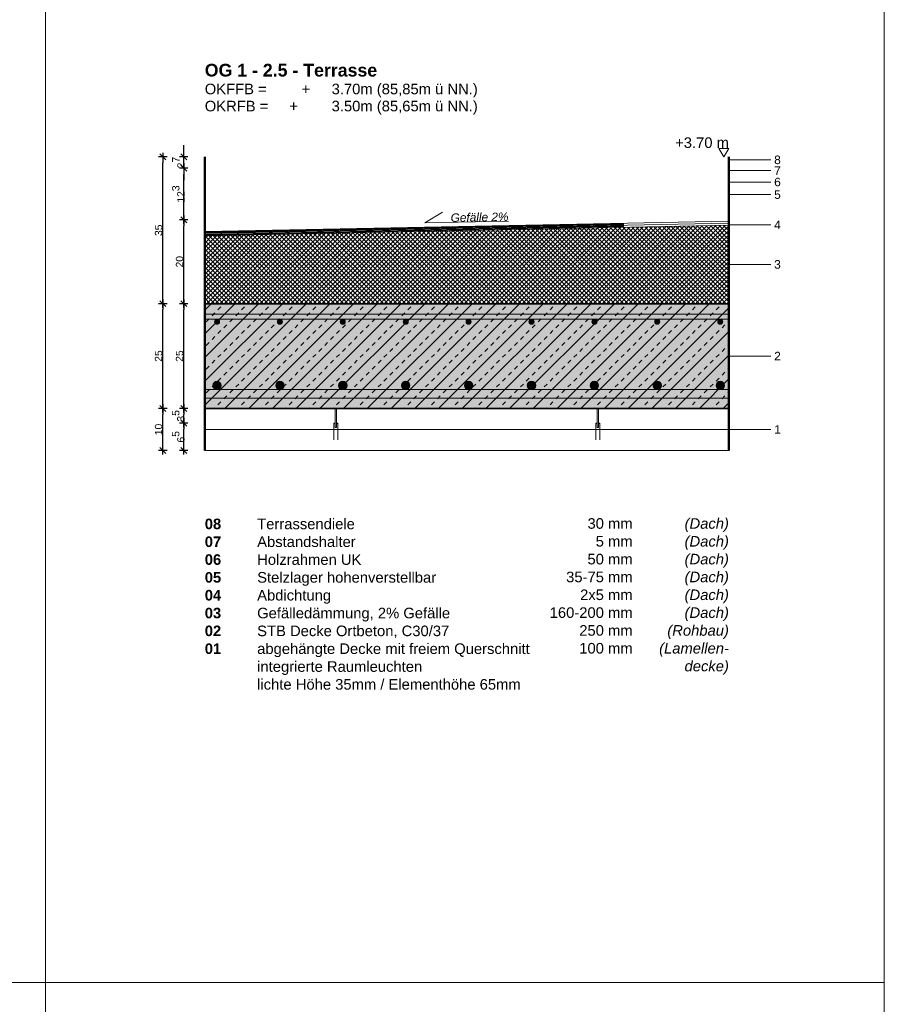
# Model space of a CAD drawing. Header units: metres. Extents: x 0.9 to 30.1, y -10.7 to 8.6.
# Tile 196 of 256: x 13.9 to 16, y -0.7 to 1.7. Entities that reach past the tile are written whole.
import ezdxf

# ---------------------------------------------------------------- set-up
doc = ezdxf.new("R2010")
doc.units = ezdxf.units.M
doc.header["$PDMODE"] = 1
doc.header["$PDSIZE"] = -2
doc.linetypes.add('Dash Style-37', pattern=[2.25, 1, -1.25])
doc.layers.add('Bemaßung', color=7, linetype='Continuous', lineweight=9)
doc.layers.add('Keine', color=7, linetype='Continuous', lineweight=9)
doc.styles.add('Arial', font='arial.ttf')
doc.styles.add('Arial (bold)', font='arialbd.ttf')
doc.styles.add('Arial (italic)', font='ariali.ttf')
doc.dimstyles.new('boris100', dxfattribs={"dimtxt": 17.652669, "dimasz": 0.001414, "dimexe": 0.001, "dimexo": 0.01, "dimgap": 0.0001, "dimtad": 1, "dimdec": 4, "dimtxsty": 'Arial', "dimblk": 'VW_SLASH', "dimblk1": 'VW_SLASH', "dimblk2": 'VW_SLASH', "dimcen": 0, "dimdle": 0.001, "dimadec": 3, "dimazin": 0, "dimtfac": 0.8, "dimtdec": 4, "dimtix": 1, "dimtmove": 0, "dimatfit": 0, "dimldrblk": 'VW_FILLEDARROW', "dimfxl": 0.001, "dimfxlon": 1, "dimfrac": 2, "dimtolj": 1, "dimarcsym": 0})

# ---------------------------------------------------------------- blocks, each defined once
blk = doc.blocks.new('VW_SLASH')
at = {"color": 0, "linetype": 'ByBlock', "lineweight": -2, "transparency": 16777216}
blk.add_line((0.71, 0), (-1, 0), dxfattribs=at)
at = {"color": 0, "linetype": 'Continuous', "lineweight": 20, "transparency": 16777216, "flags": 128}
blk.add_lwpolyline([(0.5, 0.5), (-0.5, -0.5)], dxfattribs=at)
blk = doc.blocks.new('*D85')
at = {"layer": 'Bemaßung', "color": 0, "lineweight": -2}
for p, q in [((14.3294, 1.383), (14.3294, 1.3972)), ((14.3394, 1.3689), (14.3194, 1.3689)), ((14.3294, 1.3419), (14.3294, 1.3689)), ((14.3394, 1.3419), (14.3194, 1.3419)), ((14.3294, 1.3278), (14.3294, 1.3136))]:
    blk.add_line(p, q, dxfattribs=at)
at = {"layer": 'Defpoints', "color": 0}
for p in [(14.3294, 1.3689), (14.3794, 1.3689), (14.3794, 1.3419)]:
    blk.add_point(p, dxfattribs=at)
at = {"layer": 'Bemaßung', "color": 0, "lineweight": -2, "xscale": 0.014138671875, "yscale": 0.014138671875, "zscale": 0.014138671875}
for p, rotation in [((14.3294, 1.3689), 270), ((14.3294, 1.3419), 90)]:
    blk.add_blockref('VW_SLASH', p, dxfattribs=dict(at, rotation=rotation))
at = {"layer": 'Bemaßung', "color": 0, "insert": (14.3167, 1.3554), "char_height": 0.017653, "attachment_point": 5, "rotation": 90, "style": 'Arial'}
blk.add_mtext('\\A1;2\\S7^ ;', dxfattribs=at)
blk = doc.blocks.new('VW_FILLEDARROW')
at = {"linetype": 'Continuous', "lineweight": 5, "true_color": 0xb9b9b9, "transparency": 16777216}
h = blk.add_hatch(dxfattribs=at)
h.set_pattern_fill('Dämm', color=9, style=0, pattern_type=2)
h.set_pattern_definition([(-45, (0, 0), (0.00053033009, 0.00053033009), []), (-135, (0, 0), (0.00053033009, -0.00053033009), [])])
h.paths.add_polyline_path([(-2.25, 0.6), (0, 0), (-2.25, -0.6)])
at = {"color": 0, "linetype": 'Continuous', "lineweight": 5, "transparency": 16777216, "flags": 128}
blk.add_lwpolyline([(-2.25, 0.6), (0, 0), (-2.25, -0.6)], close=True, dxfattribs=at)
blk = doc.blocks.new('*D86')
at = {"layer": 'Bemaßung', "color": 0, "lineweight": -2}
for p, q in [((14.3394, 1.3419), (14.3194, 1.3419)), ((14.3294, 1.233), (14.3294, 1.3278)), ((14.3394, 1.2189), (14.3194, 1.2189))]:
    blk.add_line(p, q, dxfattribs=at)
at = {"layer": 'Defpoints', "color": 0}
for p in [(14.3294, 1.3419), (14.3794, 1.3419), (14.3794, 1.2189)]:
    blk.add_point(p, dxfattribs=at)
at = {"layer": 'Bemaßung', "color": 0, "lineweight": -2, "xscale": 0.014138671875, "yscale": 0.014138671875, "zscale": 0.014138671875}
for p, rotation in [((14.3294, 1.3419), 90), ((14.3294, 1.2189), 270)]:
    blk.add_blockref('VW_SLASH', p, dxfattribs=dict(at, rotation=rotation))
at = {"layer": 'Bemaßung', "color": 0, "insert": (14.3164, 1.2804), "char_height": 0.017653, "attachment_point": 5, "rotation": 90, "style": 'Arial'}
blk.add_mtext('\\A1;12\\S3^ ;', dxfattribs=at)
blk = doc.blocks.new('*D87')
at = {"layer": 'Bemaßung', "color": 0, "lineweight": -2}
for p, q in [((14.3394, 1.2189), (14.3194, 1.2189)), ((14.3294, 1.033), (14.3294, 1.2048)), ((14.3394, 1.0189), (14.3194, 1.0189))]:
    blk.add_line(p, q, dxfattribs=at)
at = {"layer": 'Defpoints', "color": 0}
for p in [(14.3294, 1.2189), (14.3794, 1.2189), (14.3794, 1.0189)]:
    blk.add_point(p, dxfattribs=at)
at = {"layer": 'Bemaßung', "color": 0, "lineweight": -2, "xscale": 0.014138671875, "yscale": 0.014138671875, "zscale": 0.014138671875}
for p, rotation in [((14.3294, 1.2189), 90), ((14.3294, 1.0189), 270)]:
    blk.add_blockref('VW_SLASH', p, dxfattribs=dict(at, rotation=rotation))
at = {"layer": 'Bemaßung', "color": 0, "insert": (14.3194, 1.1189), "char_height": 0.01765, "attachment_point": 5, "rotation": 90, "style": 'Arial'}
blk.add_mtext('\\A1;20', dxfattribs=at)
blk = doc.blocks.new('*D88')
at = {"layer": 'Bemaßung', "color": 0, "lineweight": -2}
for p, q in [((14.3394, 1.0189), (14.3194, 1.0189)), ((14.3294, 0.783), (14.3294, 1.0048)), ((14.3394, 0.7689), (14.3194, 0.7689))]:
    blk.add_line(p, q, dxfattribs=at)
at = {"layer": 'Defpoints', "color": 0}
for p in [(14.3294, 1.0189), (14.3794, 1.0189), (14.3794, 0.7689)]:
    blk.add_point(p, dxfattribs=at)
at = {"layer": 'Bemaßung', "color": 0, "lineweight": -2, "xscale": 0.014138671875, "yscale": 0.014138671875, "zscale": 0.014138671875}
for p, rotation in [((14.3294, 1.0189), 90), ((14.3294, 0.7689), 270)]:
    blk.add_blockref('VW_SLASH', p, dxfattribs=dict(at, rotation=rotation))
at = {"layer": 'Bemaßung', "color": 0, "insert": (14.3194, 0.8939), "char_height": 0.01765, "attachment_point": 5, "rotation": 90, "style": 'Arial'}
blk.add_mtext('\\A1;25', dxfattribs=at)
blk = doc.blocks.new('*D89')
at = {"layer": 'Bemaßung', "color": 0, "lineweight": -2}
for p, q in [((14.3394, 0.7689), (14.3194, 0.7689)), ((14.3294, 0.748), (14.3294, 0.7548)), ((14.3394, 0.7339), (14.3194, 0.7339))]:
    blk.add_line(p, q, dxfattribs=at)
at = {"layer": 'Defpoints', "color": 0}
for p in [(14.3294, 0.7689), (14.3794, 0.7689), (14.6869, 0.7339)]:
    blk.add_point(p, dxfattribs=at)
at = {"layer": 'Bemaßung', "color": 0, "lineweight": -2, "xscale": 0.014138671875, "yscale": 0.014138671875, "zscale": 0.014138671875}
for p, rotation in [((14.3294, 0.7689), 90), ((14.3294, 0.7339), 270)]:
    blk.add_blockref('VW_SLASH', p, dxfattribs=dict(at, rotation=rotation))
at = {"layer": 'Bemaßung', "color": 0, "insert": (14.3164, 0.7514), "char_height": 0.017653, "attachment_point": 5, "rotation": 90, "style": 'Arial'}
blk.add_mtext('\\A1;3\\S5^ ;', dxfattribs=at)
blk = doc.blocks.new('*D90')
at = {"layer": 'Bemaßung', "color": 0, "lineweight": -2}
for p, q in [((14.3394, 0.7339), (14.3194, 0.7339)), ((14.3294, 0.683), (14.3294, 0.7198)), ((14.3394, 0.6689), (14.3194, 0.6689))]:
    blk.add_line(p, q, dxfattribs=at)
at = {"layer": 'Defpoints', "color": 0}
for p in [(14.3294, 0.7339), (14.6869, 0.7339), (14.3794, 0.6689)]:
    blk.add_point(p, dxfattribs=at)
at = {"layer": 'Bemaßung', "color": 0, "lineweight": -2, "xscale": 0.014138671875, "yscale": 0.014138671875, "zscale": 0.014138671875}
for p, rotation in [((14.3294, 0.7339), 90), ((14.3294, 0.6689), 270)]:
    blk.add_blockref('VW_SLASH', p, dxfattribs=dict(at, rotation=rotation))
at = {"layer": 'Bemaßung', "color": 0, "insert": (14.3164, 0.7014), "char_height": 0.017653, "attachment_point": 5, "rotation": 90, "style": 'Arial'}
blk.add_mtext('\\A1;6\\S5^ ;', dxfattribs=at)
blk = doc.blocks.new('*D151')
at = {"layer": 'Bemaßung', "color": 0, "lineweight": -2}
for p, q in [((14.2894, 1.3689), (14.2694, 1.3689)), ((14.2794, 1.033), (14.2794, 1.3548)), ((14.2894, 1.0189), (14.2694, 1.0189))]:
    blk.add_line(p, q, dxfattribs=at)
at = {"layer": 'Defpoints', "color": 0}
for p in [(14.2794, 1.3689), (14.3794, 1.3689), (14.3794, 1.0189)]:
    blk.add_point(p, dxfattribs=at)
at = {"layer": 'Bemaßung', "color": 0, "lineweight": -2, "xscale": 0.014138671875, "yscale": 0.014138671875, "zscale": 0.014138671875}
for p, rotation in [((14.2794, 1.3689), 90), ((14.2794, 1.0189), 270)]:
    blk.add_blockref('VW_SLASH', p, dxfattribs=dict(at, rotation=rotation))
at = {"layer": 'Bemaßung', "color": 0, "insert": (14.2694, 1.1939), "char_height": 0.01765, "attachment_point": 5, "rotation": 90, "style": 'Arial'}
blk.add_mtext('\\A1;35', dxfattribs=at)
blk = doc.blocks.new('*D152')
at = {"layer": 'Bemaßung', "color": 0, "lineweight": -2}
for p, q in [((14.2894, 1.0189), (14.2694, 1.0189)), ((14.2794, 0.783), (14.2794, 1.0048)), ((14.2894, 0.7689), (14.2694, 0.7689))]:
    blk.add_line(p, q, dxfattribs=at)
at = {"layer": 'Defpoints', "color": 0}
for p in [(14.2794, 1.0189), (14.3794, 1.0189), (14.3794, 0.7689)]:
    blk.add_point(p, dxfattribs=at)
at = {"layer": 'Bemaßung', "color": 0, "lineweight": -2, "xscale": 0.014138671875, "yscale": 0.014138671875, "zscale": 0.014138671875}
for p, rotation in [((14.2794, 1.0189), 90), ((14.2794, 0.7689), 270)]:
    blk.add_blockref('VW_SLASH', p, dxfattribs=dict(at, rotation=rotation))
at = {"layer": 'Bemaßung', "color": 0, "insert": (14.2694, 0.8939), "char_height": 0.01765, "attachment_point": 5, "rotation": 90, "style": 'Arial'}
blk.add_mtext('\\A1;25', dxfattribs=at)
blk = doc.blocks.new('*D153')
at = {"layer": 'Bemaßung', "color": 0, "lineweight": -2}
for p, q in [((14.2894, 0.7689), (14.2694, 0.7689)), ((14.2794, 0.683), (14.2794, 0.7548)), ((14.2894, 0.6689), (14.2694, 0.6689))]:
    blk.add_line(p, q, dxfattribs=at)
at = {"layer": 'Defpoints', "color": 0}
for p in [(14.2794, 0.7689), (14.3794, 0.7689), (14.3794, 0.6689)]:
    blk.add_point(p, dxfattribs=at)
at = {"layer": 'Bemaßung', "color": 0, "lineweight": -2, "xscale": 0.014138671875, "yscale": 0.014138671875, "zscale": 0.014138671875}
for p, rotation in [((14.2794, 0.7689), 90), ((14.2794, 0.6689), 270)]:
    blk.add_blockref('VW_SLASH', p, dxfattribs=dict(at, rotation=rotation))
at = {"layer": 'Bemaßung', "color": 0, "insert": (14.2694, 0.7189), "char_height": 0.01765, "attachment_point": 5, "rotation": 90, "style": 'Arial'}
blk.add_mtext('\\A1;10', dxfattribs=at)

msp = doc.modelspace()

# ---------------------------------------------------------------- hatches: boundary and pattern name
at = {"layer": 'Keine', "linetype": 'Continuous', "lineweight": 0, "true_color": 0xdddddd, "transparency": 33554687}
for points in [[(14.3794, 0.99391), (14.3794, 0.98191), (15.6294, 0.98191), (15.6294, 0.99391)], [(14.3794, 0.81391), (14.3794, 0.79391), (15.6294, 0.79391), (15.6294, 0.81391)]]:
    msp.add_hatch(color=254, dxfattribs=at).paths.add_polyline_path(points)
h = msp.add_hatch(color=254, dxfattribs=at)
edge = h.paths.add_edge_path()
edge.add_arc((14.40866, 0.97591), 0.006, 0, 360)
h = msp.add_hatch(color=254, dxfattribs=at)
edge = h.paths.add_edge_path()
edge.add_arc((14.55866, 0.97591), 0.006, 0, 360)
h = msp.add_hatch(color=254, dxfattribs=at)
edge = h.paths.add_edge_path()
edge.add_arc((14.70866, 0.97591), 0.006, 0, 360)
h = msp.add_hatch(color=254, dxfattribs=at)
edge = h.paths.add_edge_path()
edge.add_arc((14.85866, 0.97591), 0.006, 0, 360)
h = msp.add_hatch(color=254, dxfattribs=at)
edge = h.paths.add_edge_path()
edge.add_arc((15.00866, 0.97591), 0.006, 0, 360)
h = msp.add_hatch(color=254, dxfattribs=at)
edge = h.paths.add_edge_path()
edge.add_arc((15.15866, 0.97591), 0.006, 0, 360)
h = msp.add_hatch(color=254, dxfattribs=at)
edge = h.paths.add_edge_path()
edge.add_arc((15.30866, 0.97591), 0.006, 0, 360)
h = msp.add_hatch(color=254, dxfattribs=at)
edge = h.paths.add_edge_path()
edge.add_arc((15.45866, 0.97591), 0.006, 0, 360)
h = msp.add_hatch(color=254, dxfattribs=at)
edge = h.paths.add_edge_path()
edge.add_arc((15.60866, 0.97591), 0.006, 0, 360)
h = msp.add_hatch(color=254, dxfattribs=at)
edge = h.paths.add_edge_path()
edge.add_arc((14.40866, 0.82391), 0.01, 0, 360)
h = msp.add_hatch(color=254, dxfattribs=at)
edge = h.paths.add_edge_path()
edge.add_arc((14.55866, 0.82391), 0.01, 0, 360)
h = msp.add_hatch(color=254, dxfattribs=at)
edge = h.paths.add_edge_path()
edge.add_arc((14.70866, 0.82391), 0.01, 0, 360)
h = msp.add_hatch(color=254, dxfattribs=at)
edge = h.paths.add_edge_path()
edge.add_arc((14.85866, 0.82391), 0.01, 0, 360)
h = msp.add_hatch(color=254, dxfattribs=at)
edge = h.paths.add_edge_path()
edge.add_arc((15.00866, 0.82391), 0.01, 0, 360)
h = msp.add_hatch(color=254, dxfattribs=at)
edge = h.paths.add_edge_path()
edge.add_arc((15.15866, 0.82391), 0.01, 0, 360)
h = msp.add_hatch(color=254, dxfattribs=at)
edge = h.paths.add_edge_path()
edge.add_arc((15.30866, 0.82391), 0.01, 0, 360)
h = msp.add_hatch(color=254, dxfattribs=at)
edge = h.paths.add_edge_path()
edge.add_arc((15.45866, 0.82391), 0.01, 0, 360)
h = msp.add_hatch(color=254, dxfattribs=at)
edge = h.paths.add_edge_path()
edge.add_arc((15.60866, 0.82391), 0.01, 0, 360)

# ---------------------------------------------------------------- linework, layer by layer
at = {"layer": 'Keine', "color": 253, "linetype": 'Continuous', "lineweight": 9, "true_color": 0xaaaaaa, "transparency": 33554687}
for p, q in [((15.7294, 1.3618), (15.6294, 1.3618)), ((15.7294, 1.33631), (15.6294, 1.33631)), ((15.7294, 1.30891), (15.6294, 1.30891)), ((15.7294, 1.27891), (15.6294, 1.27891)), ((15.7294, 1.11241), (15.6294, 1.11241)), ((15.7294, 0.89391), (15.6294, 0.89391))]:
    msp.add_line(p, q, dxfattribs=at)
at = {"layer": 'Keine', "color": 255, "flags": 128}
for points in [[(12, 1.8), (14, 1.8), (14, -0.6), (12, -0.6)], [(12, -0.6), (14, -0.6), (14, -3), (12, -3)], [(14, -0.6), (16, -0.6), (16, -3), (14, -3)]]:
    msp.add_lwpolyline(points, close=True, dxfattribs=at)
at = {"layer": 'Keine', "color": 7, "linetype": 'Continuous', "lineweight": 13, "transparency": 33554687, "flags": 128}
msp.add_lwpolyline([(15.60544, 1.38891), (15.61742, 1.36891), (15.6294, 1.38891)], close=True, dxfattribs=at)
at = {"layer": 'Keine', "color": 9, "linetype": 'Continuous', "lineweight": 13, "transparency": 33554687, "flags": 128}
for points in [[(14.3794, 0.99391), (14.3794, 0.98191), (15.6294, 0.98191), (15.6294, 0.99391)], [(14.3794, 0.81391), (14.3794, 0.79391), (15.6294, 0.79391), (15.6294, 0.81391)]]:
    msp.add_lwpolyline(points, close=True, dxfattribs=at)
at = {"layer": 'Keine', "color": 9, "linetype": 'Continuous', "lineweight": 13, "transparency": 33554687}
for centre, radius in [((14.40866, 0.97591), 0.006), ((14.55866, 0.97591), 0.006), ((14.70866, 0.97591), 0.006), ((14.85866, 0.97591), 0.006), ((15.00866, 0.97591), 0.006), ((15.15866, 0.97591), 0.006), ((15.30866, 0.97591), 0.006), ((15.45866, 0.97591), 0.006), ((15.60866, 0.97591), 0.006), ((14.40866, 0.82391), 0.01), ((14.55866, 0.82391), 0.01), ((14.70866, 0.82391), 0.01), ((14.85866, 0.82391), 0.01), ((15.00866, 0.82391), 0.01), ((15.15866, 0.82391), 0.01), ((15.30866, 0.82391), 0.01), ((15.45866, 0.82391), 0.01), ((15.60866, 0.82391), 0.01)]:
    msp.add_circle(centre, radius, dxfattribs=at)

# ---------------------------------------------------------------- texts
at = {"layer": 'Keine', "color": 7, "transparency": 33554687}
for s, insert, char_height, attachment_point, line_spacing_factor, style in [('OG 1 - 2.5 - Terrasse', (14.3794, 1.59089), 0.0302617, 1, 0.994404, 'Arial (bold)'), ('\\pxt1.154;OKFFB =^I   +^I3.70m (85,85m ü NN.)\\POKRFB =^I+^I3.50m (85,65m ü NN.)', (14.3794, 1.54351), 0.0252181, 1, 0.969122, 'Arial'), ('8 ', (15.75317, 1.3618), 0.020374, 6, 0.969122, 'Arial'), ('7 ', (15.75317, 1.33631), 0.020374, 6, 0.969122, 'Arial'), ('6 ', (15.75317, 1.30891), 0.020374, 6, 0.969122, 'Arial'), ('5 ', (15.75317, 1.27891), 0.020374, 6, 0.969122, 'Arial'), ('4 ', (15.75317, 1.20691), 0.020374, 6, 0.969122, 'Arial'), ('3 ', (15.75317, 1.11241), 0.020374, 6, 0.969122, 'Arial'), ('2 ', (15.75317, 0.89391), 0.020374, 6, 0.969122, 'Arial'), ('1 ', (15.75317, 0.71891), 0.020374, 6, 0.969122, 'Arial')]:
    msp.add_mtext(s, dxfattribs=dict(at, insert=insert, char_height=char_height, attachment_point=attachment_point, line_spacing_factor=line_spacing_factor, style=style))
at = {"layer": 'Keine', "color": 7, "transparency": 33554687, "insert": (15.6294, 1.38997), "char_height": 0.025218, "attachment_point": 9, "rotation": 0.00136, "line_spacing_factor": 0.969122, "style": 'Arial'}
msp.add_mtext('+3.70 m', dxfattribs=at)
at = {"layer": 'Keine', "color": 7, "insert": (14.3794, 0.50632), "char_height": 0.0252181, "attachment_point": 1, "line_spacing_factor": 1.011258, "style": 'Arial (bold)'}
msp.add_mtext('\\pxt4.957;08{\\fArial|b0|i0|c0|p0; ^ITerrassendiele\\P}07{\\fArial|b0|i0|c0|p0;^IAbstandshalter\\P}06{\\fArial|b0|i0|c0|p0; ^I}{\\fArial|b0|i0|c0|p0;Holzrahmen UK}{\\fArial|b0|i0|c0|p0;\\P}05{\\fArial|b0|i0|c0|p0;^IStelzlager hohenverstellbar\\P}04{\\fArial|b0|i0|c0|p0; ^I}{\\fArial|b0|i0|c0|p0;Abdichtung\\P}03{\\fArial|b0|i0|c0|p0; ^I}{\\fArial|b0|i0|c0|p0;Gefälledämmung, 2% Gefälle}{\\fArial|b0|i0|c0|p0;\\P}02{\\fArial|b0|i0|c0|p0; ^ISTB Decke Ortbeton, C30/37\\P}01{\\fArial|b0|i0|c0|p0;^Iabgehängte Decke mit freiem Querschnitt\\P^Iintegrierte Raumleuchten\\P^Ilichte Höhe 35mm / Elementhöhe 65mm}', dxfattribs=at)
at = {"layer": 'Keine', "color": 7, "transparency": 33554687, "attachment_point": 3, "line_spacing_factor": 1.011258}
for s, insert, char_height, width, style in [('  30 mm\\P5 mm\\P50 mm\\P35-75 mm\\P2x5 mm\\P  160-200 mm\\P250 mm\\P100 mm', (15.39978, 0.50738), 0.0252181, 0.22, 'Arial'), ('(Dach)\\P(Dach)\\P(Dach)\\P(Dach)\\P(Dach)\\P(Dach)\\P(Rohbau)\\P(Lamellen-\\Pdecke)', (15.6294, 0.50738), 0.025218, 0.1763986, 'Arial (italic)')]:
    msp.add_mtext(s, dxfattribs=dict(at, insert=insert, char_height=char_height, width=width, style=style))

# ---------------------------------------------------------------- dimensions: what is measured, and where the dimension line sits
at = {"layer": 'Bemaßung'}
for base, p1, p2, text, override, picture, middle in [((14.3294, 1.36891), (14.3794, 1.34191), (14.3794, 1.36891), '2\\S7^ ;', {"dimtxt": 0.017653, "dimasz": 0.014139, "dimexe": 0.01, "dimgap": 0.001, "dimdec": 3, "dimpost": '<>', "dimtxsty": 'Arial', "dimdle": 0.01, "dimtmove": 2, "dimfxl": 0.01}, '*D85', (14.31674, 1.35541)), ((14.2794, 1.01891), (14.3794, 0.76891), (14.3794, 1.01891), '25', {"dimtxt": 0.017653, "dimasz": 0.014139, "dimexe": 0.01, "dimgap": 0.001, "dimpost": '<>', "dimtxsty": 'Arial', "dimdle": 0.01, "dimtmove": 2, "dimfxl": 0.01}, '*D152', (14.26939, 0.89391)), ((14.3294, 1.01891), (14.3794, 0.76891), (14.3794, 1.01891), '25', {"dimtxt": 0.017653, "dimasz": 0.014139, "dimexe": 0.01, "dimgap": 0.001, "dimdec": 3, "dimpost": '<>', "dimtxsty": 'Arial', "dimdle": 0.01, "dimtmove": 2, "dimfxl": 0.01}, '*D88', (14.31939, 0.89391))]:
    dim = msp.add_linear_dim(base=base, p1=p1, p2=p2, angle=270, text=text, dimstyle='boris100', override=override, dxfattribs=at)
    dim.commit()
    dim.dimension.update_dxf_attribs({"geometry": picture, "text_midpoint": middle})

# ---------------------------------------------------------------- wipeouts: each hides what was drawn before it
at = {"color": 255, "linetype": 'Continuous', "lineweight": 9, "transparency": 33554687}
for points in [[(15.6294, 1.21091), (14.3794, 1.18591), (14.3794, 1.18091), (15.6294, 1.20591)], [(15.6294, 0.66891), (14.3794, 0.66891), (14.3794, 0.71891), (15.6294, 0.71891)]]:
    msp.add_wipeout(points, dxfattribs=at).dxf.layer = 'Keine'

# ---------------------------------------------------------------- next in the draw order: hatches: boundary and pattern name
at = {"layer": 'Keine', "linetype": 'Continuous', "lineweight": 0, "true_color": 0x7f7f7f, "transparency": 33554687}
for points in [[(14.6869, 0.69391), (14.6874, 0.69391), (14.6874, 0.73341), (14.6964, 0.73341), (14.6964, 0.69391), (14.6969, 0.69391), (14.6969, 0.73391), (14.6869, 0.73391)], [(15.3219, 0.69391), (15.3214, 0.69391), (15.3214, 0.73341), (15.3124, 0.73341), (15.3124, 0.69391), (15.3119, 0.69391), (15.3119, 0.73391), (15.3219, 0.73391)]]:
    msp.add_hatch(color=8, dxfattribs=at).paths.add_polyline_path(points)

# ---------------------------------------------------------------- next in the draw order: linework, layer by layer
at = {"layer": 'Keine', "color": 7, "linetype": 'Dash Style-37', "lineweight": 35, "transparency": 33554687}
msp.add_line((14.3794, 1.18341), (15.6294, 1.20841), dxfattribs=at)
at = {"layer": 'Keine', "color": 7, "linetype": 'Continuous', "lineweight": 9, "transparency": 33554687}
msp.add_line((15.05853, 1.19449), (15.11852, 1.19569), dxfattribs=at)
msp.add_line((15.05853, 1.19449), (15.11852, 1.19569), dxfattribs=at)
at = {"layer": 'Keine', "color": 253, "linetype": 'Continuous', "lineweight": 9, "true_color": 0xaaaaaa, "transparency": 33554687}
msp.add_line((15.7294, 0.71891), (15.6294, 0.71891), dxfattribs=at)
at = {"layer": 'Keine', "color": 7, "linetype": 'Continuous', "lineweight": 9, "transparency": 33554687, "flags": 128}
for points in [[(15.6294, 1.21091), (14.3794, 1.18591), (14.3794, 1.18091), (15.6294, 1.20591)], [(15.6294, 0.66891), (14.3794, 0.66891), (14.3794, 0.71891), (15.6294, 0.71891)]]:
    msp.add_lwpolyline(points, close=True, dxfattribs=at)
at = {"layer": 'Keine', "color": 7, "linetype": 'Continuous', "lineweight": 13, "transparency": 33554687, "flags": 128}
for points in [[(14.6869, 0.69391), (14.6874, 0.69391), (14.6874, 0.73341), (14.6964, 0.73341), (14.6964, 0.69391), (14.6969, 0.69391), (14.6969, 0.73391), (14.6869, 0.73391)], [(15.3219, 0.69391), (15.3214, 0.69391), (15.3214, 0.73341), (15.3124, 0.73341), (15.3124, 0.69391), (15.3119, 0.69391), (15.3119, 0.73391), (15.3219, 0.73391)]]:
    msp.add_lwpolyline(points, close=True, dxfattribs=at)

# ---------------------------------------------------------------- next in the draw order: dimensions: what is measured, and where the dimension line sits
at = {"layer": 'Bemaßung'}
dim = msp.add_linear_dim(base=(14.2794, 0.76891), p1=(14.3794, 0.66891), p2=(14.3794, 0.76891), angle=270, text='10', dimstyle='boris100', override={"dimtxt": 0.017653, "dimasz": 0.014139, "dimexe": 0.01, "dimgap": 0.001, "dimpost": '<>', "dimtxsty": 'Arial', "dimdle": 0.01, "dimtmove": 2, "dimfxl": 0.01}, dxfattribs=at)
dim.commit()
dim.dimension.update_dxf_attribs({"geometry": '*D153', "text_midpoint": (14.26939, 0.71891)})

# ---------------------------------------------------------------- next in the draw order: wipeouts: each hides what was drawn before it
at = {"color": 255, "linetype": 'Continuous', "lineweight": 9, "transparency": 33554687}
for points in [[(15.6294, 1.21591), (14.3794, 1.19091), (14.3794, 1.18591), (15.6294, 1.21091)], [(14.6904, 0.76891), (14.6934, 0.76891), (14.6934, 0.72391), (14.6904, 0.72391)], [(15.3154, 0.76891), (15.3184, 0.76891), (15.3184, 0.72391), (15.3154, 0.72391)]]:
    msp.add_wipeout(points, dxfattribs=at).dxf.layer = 'Keine'

# ---------------------------------------------------------------- next in the draw order: hatches: boundary and pattern name
at = {"layer": 'Keine', "linetype": 'Continuous', "lineweight": 5, "true_color": 0xb9b9b9, "transparency": 33554687}
h = msp.add_hatch(dxfattribs=at)
h.set_pattern_fill('Dämm', color=9, style=0, pattern_type=2)
h.set_pattern_definition([(-45, (0, 0), (0.005303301, 0.005303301), []), (-135, (0, 0), (0.005303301, -0.005303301), [])])
h.paths.add_polyline_path([(15.6294, 1.01891), (14.3794, 1.01891), (14.3794, 1.18091), (15.6294, 1.20591)])
at = {"layer": 'Keine', "linetype": 'Continuous', "lineweight": 0, "true_color": 0xc0c0c0, "transparency": 33554687}
msp.add_hatch(color=9, dxfattribs=at).paths.add_polyline_path([(14.3794, 1.01891), (15.6294, 1.01891), (15.6294, 0.76891), (14.3794, 0.76891)])
at = {"layer": 'Keine', "linetype": 'Continuous', "lineweight": 13, "true_color": 0x333333, "transparency": 33554687}
h = msp.add_hatch(dxfattribs=at)
h.set_pattern_fill('Stahlbeton-M1_10', color=250, style=0, pattern_type=2)
h.set_pattern_definition([(45, (0, 0), (0.02828427, -0.02828427), [0.01, -0.01])])
h.paths.add_polyline_path([(14.3794, 1.01891), (15.6294, 1.01891), (15.6294, 0.76891), (14.3794, 0.76891)])
at = {"layer": 'Keine', "linetype": 'Continuous', "lineweight": 13, "true_color": 0x4c4c4c, "transparency": 33554687}
h = msp.add_hatch(dxfattribs=at)
h.set_pattern_fill('Stahlbeton-M1_10-1', color=251, style=0, pattern_type=2)
h.set_pattern_definition([(-135, (0.012426, -0.013254), (0.02828427, -0.02828427), [])])
h.paths.add_polyline_path([(14.3794, 1.01891), (15.6294, 1.01891), (15.6294, 0.76891), (14.3794, 0.76891)])

# ---------------------------------------------------------------- next in the draw order: linework, layer by layer
at = {"layer": 'Keine', "color": 255, "lineweight": 50}
for p, q in [((14.3794, 1.36891), (14.3794, 0.66891)), ((15.6294, 0.66891), (15.6294, 1.36891))]:
    msp.add_line(p, q, dxfattribs=at)
at = {"layer": 'Keine', "color": 8, "linetype": 'Continuous', "lineweight": 9, "true_color": 0x808080, "transparency": 33554687}
for q in [(14.94671, 1.23726), (15.10388, 1.2154)]:
    msp.add_line((14.90392, 1.2114), q, dxfattribs=at)
at = {"layer": 'Keine', "color": 7, "linetype": 'Dash Style-37', "lineweight": 35, "transparency": 33554687}
msp.add_line((14.3794, 1.18841), (15.6294, 1.21341), dxfattribs=at)
at = {"layer": 'Keine', "color": 253, "linetype": 'Continuous', "lineweight": 9, "true_color": 0xaaaaaa, "transparency": 33554687}
msp.add_line((15.7294, 1.20691), (15.6294, 1.20691), dxfattribs=at)
at = {"layer": 'Keine', "color": 255, "flags": 128}
msp.add_lwpolyline([(14, 1.8), (16, 1.8), (16, -0.6), (14, -0.6)], close=True, dxfattribs=at)
at = {"layer": 'Keine', "color": 7, "linetype": 'Continuous', "lineweight": 9, "transparency": 33554687, "flags": 128}
for points in [[(15.6294, 1.21591), (14.3794, 1.19091), (14.3794, 1.18591), (15.6294, 1.21091)], [(15.6294, 1.01891), (14.3794, 1.01891), (14.3794, 1.18091), (15.6294, 1.20591)], [(14.6904, 0.76891), (14.6934, 0.76891), (14.6934, 0.72391), (14.6904, 0.72391)], [(15.3154, 0.76891), (15.3184, 0.76891), (15.3184, 0.72391), (15.3154, 0.72391)]]:
    msp.add_lwpolyline(points, close=True, dxfattribs=at)
at = {"layer": 'Keine', "color": 7, "linetype": 'Continuous', "lineweight": 35, "transparency": 33554687, "flags": 128}
msp.add_lwpolyline([(14.3794, 1.01891), (15.6294, 1.01891), (15.6294, 0.76891), (14.3794, 0.76891)], close=True, dxfattribs=at)

# ---------------------------------------------------------------- next in the draw order: texts
at = {"layer": 'Keine', "color": 8, "true_color": 0x808080, "transparency": 33554687, "insert": (15.10386, 1.21625), "char_height": 0.020174, "attachment_point": 9, "rotation": 1.14576, "line_spacing_factor": 0.97755, "style": 'Arial (italic)'}
msp.add_mtext('Gefälle 2%', dxfattribs=at)

# ---------------------------------------------------------------- next in the draw order: dimensions: what is measured, and where the dimension line sits
at = {"layer": 'Bemaßung'}
for base, p1, p2, text, override, picture, middle in [((14.2794, 1.36891), (14.3794, 1.01891), (14.3794, 1.36891), '35', {"dimtxt": 0.017653, "dimasz": 0.014139, "dimexe": 0.01, "dimgap": 0.001, "dimpost": '<>', "dimtxsty": 'Arial', "dimdle": 0.01, "dimtmove": 2, "dimfxl": 0.01}, '*D151', (14.26938, 1.19391)), ((14.3294, 1.34191), (14.3794, 1.21891), (14.3794, 1.34191), '12\\S3^ ;', {"dimtxt": 0.017653, "dimasz": 0.014139, "dimexe": 0.01, "dimgap": 0.001, "dimdec": 3, "dimpost": '<>', "dimtxsty": 'Arial', "dimdle": 0.01, "dimtmove": 2, "dimfxl": 0.01}, '*D86', (14.31644, 1.28041)), ((14.3294, 1.21891), (14.3794, 1.01891), (14.3794, 1.21891), '20', {"dimtxt": 0.017653, "dimasz": 0.014139, "dimexe": 0.01, "dimgap": 0.001, "dimdec": 3, "dimpost": '<>', "dimtxsty": 'Arial', "dimdle": 0.01, "dimtmove": 2, "dimfxl": 0.01}, '*D87', (14.31939, 1.11891)), ((14.3294, 0.76891), (14.6869, 0.73391), (14.3794, 0.76891), '3\\S5^ ;', {"dimtxt": 0.017653, "dimasz": 0.014139, "dimexe": 0.01, "dimgap": 0.001, "dimdec": 3, "dimpost": '<>', "dimtxsty": 'Arial', "dimdle": 0.01, "dimtmove": 2, "dimfxl": 0.01}, '*D89', (14.31644, 0.75141)), ((14.3294, 0.73391), (14.3794, 0.66891), (14.6869, 0.73391), '6\\S5^ ;', {"dimtxt": 0.017653, "dimasz": 0.014139, "dimexe": 0.01, "dimgap": 0.001, "dimdec": 3, "dimpost": '<>', "dimtxsty": 'Arial', "dimdle": 0.01, "dimtmove": 2, "dimfxl": 0.01}, '*D90', (14.31645, 0.70141))]:
    dim = msp.add_linear_dim(base=base, p1=p1, p2=p2, angle=270, text=text, dimstyle='boris100', override=override, dxfattribs=at)
    dim.commit()
    dim.dimension.update_dxf_attribs({"geometry": picture, "text_midpoint": middle})

doc.saveas('drawing.dxf')
